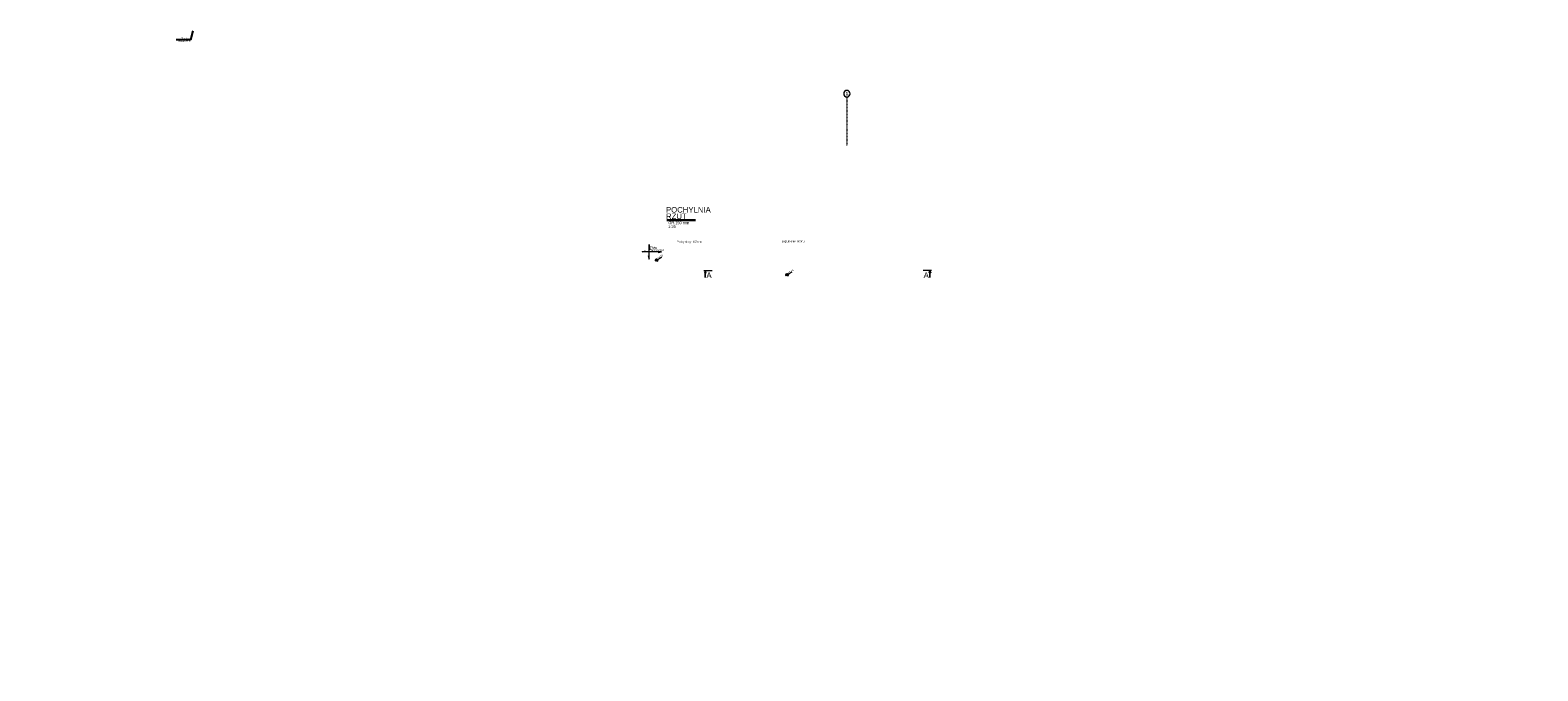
# Model space of a CAD drawing. Extents: x -1474 to 242612, y -5719 to 75879.
# Tile 2 of 12: x 28129 to 75706, y 0 to 20224. Entities that reach past the tile are written whole.
import ezdxf
from ezdxf import colors
from ezdxf.entities.mleader import LeaderData, LeaderLine
from ezdxf.enums import TextEntityAlignment as Align
from ezdxf.math import Vec2, Vec3

# ---------------------------------------------------------------- set-up
doc = ezdxf.new("R2010")
doc.units = 0
doc.header["$LTSCALE"] = 8
doc.header["$MEASUREMENT"] = 0
doc.linetypes.add('DASHDOT', pattern=[1, 0.5, -0.25, 0, -0.25])
for name, color, linetype, lineweight in [('P-Linia1', 3, 'Continuous', 40), ('P-Linia3', 6, 'Continuous', 60), ('P-Opis', 1, 'Continuous', 18), ('P-Opis fundamenty', 193, 'Continuous', 9), ('P-Opis słupy', 30, 'Continuous', 9), ('P-Opis ściany', 6, 'Continuous', 9), ('P-Osie', 1, 'DASHDOT', 18)]:
    doc.layers.add(name, color=color, linetype=linetype, lineweight=lineweight)
doc.styles.add('_Fd Opis', font='arial.ttf')
doc.styles.add('_Fdelita opis', font='arial.ttf')
doc.styles.add('STYLE10', font='arialbd.ttf')

# ---------------------------------------------------------------- blocks, each defined once
blk = doc.blocks.new('daddad')
at = {"layer": 'P-Opis', "lineweight": 20}
for points in [[(1791, -159), (2467, 0), (-1381, 0), (-705, 159)], [(-159, -799), (0, -1476), (0, 1476), (159, 377)]]:
    blk.add_lwpolyline(points, dxfattribs=at)
blk = doc.blocks.new('A$C798F0764')
at = {"layer": 'P-Opis'}
h = blk.add_hatch(color=1, dxfattribs=at)
h.dxf.hatch_style = 1
h.paths.add_polyline_path([(87, -43), (-30, -160, 0.4142136), (204, -160)])
h.paths.add_polyline_path([(-30, 74), (87, -43), (204, 74, 0.4142136)])
at = {"layer": 'P-Opis', "color": 1}
for p, q in [((-80, -210), (636, 506)), ((-68, 111), (241, -198))]:
    blk.add_line(p, q, dxfattribs=at)
blk.add_circle((87, -43), 165, dxfattribs=at)

msp = doc.modelspace()

# ---------------------------------------------------------------- linework, layer by layer
at = {"layer": 'P-Linia3', "color": 6, "linetype": 'Continuous', "lineweight": 30}
msp.add_line((48218.90086, 14220.74974), (49127.56392, 14220.74974), dxfattribs=at)
at = {"layer": 'P-Opis', "ltscale": 0.05}
msp.add_lwpolyline([(54007.29273, 18218.29153, 1), (53800.81089, 18218.29153, 1)], format="xyb", close=True, dxfattribs=at)
at = {"layer": 'P-Opis', "flags": 128}
for points in [[(49386.00571, 12641.22855), (49434.60571, 12641.22855), (49410.30571, 12560.22855), (49434.60571, 12560.22855), (49434.60571, 12415.43056), (49434.60571, 12560.22855), (49458.90571, 12560.22855), (49434.60571, 12641.22855), (49648.9609, 12641.22855)], [(56570.60149, 12641.22855), (56522.00149, 12641.22855), (56546.30149, 12560.22855), (56522.00149, 12560.22855), (56522.00149, 12415.43056), (56522.00149, 12560.22855), (56497.70149, 12560.22855), (56522.00149, 12641.22855), (56307.64629, 12641.22855)]]:
    msp.add_lwpolyline(points, dxfattribs=at)
at = {"layer": 'P-Osie'}
msp.add_lwpolyline([(53904.05181, 18115.05061), (53904.05181, 16572.17526)], dxfattribs=at)

# ---------------------------------------------------------------- block references
at = {"layer": 'P-Opis', "color": 1, "xscale": 0.234, "yscale": 0.234, "zscale": 0.234, "rotation": 343.5684437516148}
for p in [(47882.35609, 12984.60619), (52000.74965, 12519.88978)]:
    msp.add_blockref('A$C798F0764', p, dxfattribs=at)
at = {"layer": 'P-Opis fundamenty', "xscale": 0.1568, "yscale": 0.1568, "zscale": 0.1568}
msp.add_blockref('daddad', (47660.34015, 13230.57833), dxfattribs=at)

# ---------------------------------------------------------------- texts
at = {"layer": 'P-Linia1', "color": 3, "lineweight": 30, "style": '_Fdelita opis'}
msp.add_text('GR.150 mm', height=87.5, dxfattribs=at).set_placement((48269.22878, 14099.26905))
at = {"layer": 'P-Linia1', "color": 3, "lineweight": 30, "insert": (48262.35403, 14066.58737), "char_height": 87.5, "attachment_point": 1, "style": '_Fdelita opis'}
msp.add_mtext_dynamic_manual_height_columns('{\\W0.8;1:25}', width=1933.9297709, gutter_width=12.5, heights=[0], dxfattribs=at)
at = {"layer": 'P-Linia3', "color": 6, "lineweight": 30, "style": '_Fdelita opis'}
for s, p in [('POCHYLNIA', (48193.991, 14465.43885)), ('RZUT', (48193.991, 14260.98127))]:
    msp.add_text(s, height=175, dxfattribs=at).set_placement(p)
at = {"layer": 'P-Opis', "linetype": 'Continuous', "ltscale": 0.05, "style": 'STYLE10'}
msp.add_text('1', height=110, dxfattribs=at).set_placement((53904.05181, 18222.57725), align=Align.MIDDLE_CENTER)
at = {"layer": 'P-Opis', "style": '_Fd Opis'}
for p in [(49470.21346, 12489.5188), (56323.33098, 12489.5188)]:
    msp.add_text('A', height=175, dxfattribs=at).set_placement(p, align=Align.MIDDLE_LEFT)
at = {"layer": 'P-Opis', "lineweight": 13, "char_height": 60, "attachment_point": 6, "rotation": 0.000001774, "style": '_Fd Opis'}
for s, insert in [('{\\W0.8;Pochylnia gr. 150 mm}', (49350.54863, 13535.68368)), ('{\\W0.8;pogrubienie betonu}', (52563.34005, 13551.49432))]:
    msp.add_mtext(s, dxfattribs=dict(at, insert=insert))
at = {"layer": 'P-Opis', "color": 1, "char_height": 52.65, "attachment_point": 4, "rotation": 28.568443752, "style": '_Fd Opis'}
for s, insert in [('{\\W0.8;+4,03}', (47929.35595, 13025.96165)), ('{\\W0.8;+3,46}', (52047.74951, 12561.24524))]:
    msp.add_mtext(s, dxfattribs=dict(at, insert=insert))
at = {"layer": 'P-Opis fundamenty', "style": '_Fd Opis'}
for s, insert, char_height, attachment_point in [('Płyta', (47698.45187, 13351.6242), 66.84384, 4), ('{\\H0.6667x;hp=150mm}', (47929.83424, 13270.35869), 90.239184, 5)]:
    msp.add_mtext(s, dxfattribs=dict(at, insert=insert, char_height=char_height, attachment_point=attachment_point))
at = {"layer": 'P-Opis ściany', "color": 212, "lineweight": 13, "true_color": 0xd100d1, "char_height": 60, "attachment_point": 4, "rotation": 359.999998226, "style": '_Fd Opis'}
for insert in [(92323.81131, 7454.17302), (92323.81131, 5458.32493)]:
    msp.add_mtext('\\pi-752.94;{\\W0.8;Nie wystawiać starterów -\\P\\pi-455.51;otwór drzwiowy}', dxfattribs=dict(at, insert=insert))

# ---------------------------------------------------------------- leaders
at = {"layer": 'P-Opis'}
ml = msp.add_multileader_mtext('Standard', dxfattribs=at)
ml.set_content('Zbrojenie \\Pkrawędziowe', color=256, style='_Fd Opis')
ml.set_leader_properties()
ml.build(insert=Vec2(0, 0))
ml.multileader.update_dxf_attribs({"has_dogleg": 0, "text_left_attachment_type": 6, "text_right_attachment_type": 6, "arrow_head_size": 25})
ctx = ml.context
ctx.base_point, ctx.char_height, ctx.arrow_head_size, ctx.landing_gap_size, ctx.plane_origin = Vec3(32793.03898, 19916.68784), 50, 25, 0.5, Vec3(37413.79186, 19978.00886)
ctx.left_attachment, ctx.right_attachment, ctx.text_align_type = 6, 6, 2
notes = []
notes.append((ctx, [(0, (1, 1, 0), (33503.02268, 19916.68784), (-1, 0), 312.76951, [(1, [(33271.84486, 20223.68738)], 0, [])])]))
ctx.mtext.insert, ctx.mtext.alignment, ctx.mtext.line_spacing_factor, ctx.mtext.line_spacing_style = Vec3(33189.75317, 19981.35359), 3, 0.914286, 2
at = {"layer": 'P-Opis słupy'}
ml = msp.add_multileader_mtext('Standard', dxfattribs=at)
ml.set_content('         ', color=256)
ml.set_leader_properties()
ml.build(insert=Vec2(0, 0))
ml.multileader.update_dxf_attribs({"arrow_head_size": 78})
ctx = ml.context
ctx.base_point, ctx.char_height, ctx.arrow_head_size, ctx.landing_gap_size, ctx.plane_origin = Vec3(75704.62451, 12147.86704), 2.6, 78, 1.3, Vec3(75778.95855, 10736.38629)
notes.append((ctx, [(0, (0, 0, 0), (0, 0), (1, 0), 1, [])]))
ctx.mtext.insert, ctx.mtext.flow_direction = Vec3(75705.92451, 12149.16704), 5
for ctx, leaders in notes:
    for number, flags, end, landing, length, lines in leaders:
        leader = LeaderData()
        leader.index, (leader.has_last_leader_line, leader.has_dogleg_vector, leader.attachment_direction) = number, flags
        leader.last_leader_point, leader.dogleg_vector, leader.dogleg_length = Vec3(end), Vec3(landing), length
        for number, points, colour, breaks in lines:
            line = LeaderLine()
            line.index, line.vertices, line.color, line.breaks = number, Vec3.list(points), colors.encode_raw_color(colour), breaks
            leader.lines.append(line)
        ctx.leaders.append(leader)

doc.saveas('drawing.dxf')
